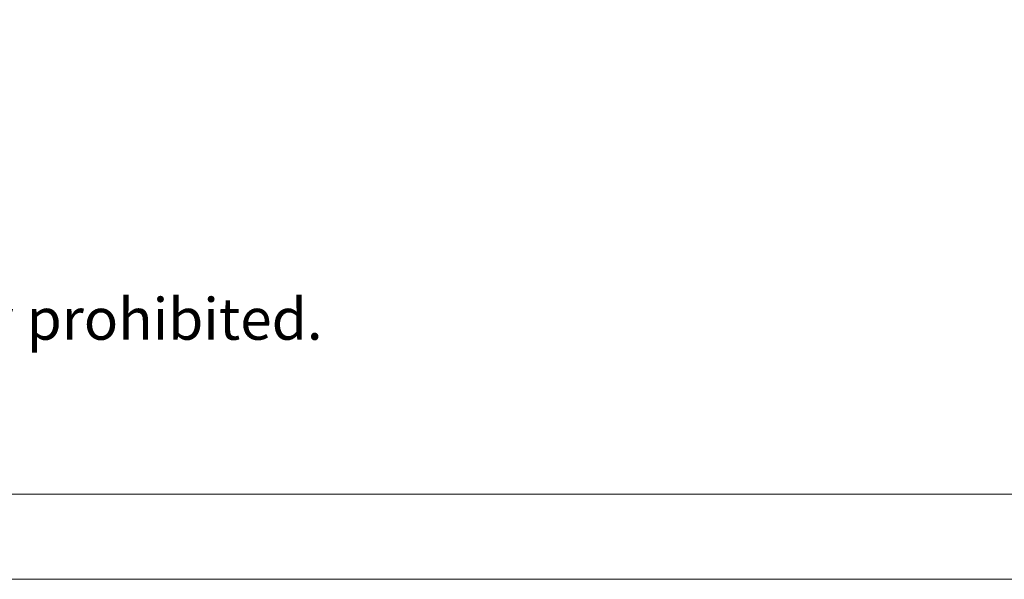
# Model space of a CAD drawing. Header units: millimetres. Extents: x 24895 to 26296, y -11704 to -10713.
# Tile 4 of 47: x 25699 to 25983, y -11704 to -11542. Entities that reach past the tile are written whole.
import ezdxf

# ---------------------------------------------------------------- set-up
doc = ezdxf.new("R2010")
doc.units = ezdxf.units.MM
doc.header["$LTSCALE"] = 50
doc.layers.get('0').update_dxf_attribs({"lineweight": 18})
doc.layers.add('细实线', color=7, linetype='Continuous', lineweight=13)
doc.styles.get("Standard").update_dxf_attribs({"font": 'txt', "bigfont": 'gbcbig.shx'})

msp = doc.modelspace()

# ---------------------------------------------------------------- linework, layer by layer
at = {"color": 7}
msp.add_line((24919.232, -11678.942), (26270.995, -11678.942), dxfattribs=at)
at = {"color": 2}
for p, q in [((25651.642, -11678.941), (26270.995, -11678.941)), ((24894.654, -11703.519), (26295.572, -11703.519))]:
    msp.add_line(p, q, dxfattribs=at)

# ---------------------------------------------------------------- texts
at = {"layer": '细实线', "insert": (24937.852, -11542.385), "char_height": 18, "attachment_point": 1}
msp.add_mtext_dynamic_manual_height_columns('{\\fAvant Garde|b1|i0|c0|p0;ELATION DW CHORUS 24\\H1.1111x; \\fAvant Garde|b0|i0|c0|p0;\\H0.80001x;[2015-09-12]\\P\\H0.375x;\\P\\fAvant Garde|b1|i0|c0|p0;\\H2x;©ELATION PROFESSIONAL \\fAvant Garde|b0|i0|c0|p0;all rights reserved. \\PInformation contained within this drawing is proprietary and confidential. Any reproduction and/or\\Pdistribution of any part of this drawing without the written consent by Elation Professional is strictly prohibited.\\PDiagrams and/or measurements herein subject to change without notice.}', width=895.734, gutter_width=22.5, heights=[157.913], dxfattribs=at)

doc.saveas('drawing.dxf')
